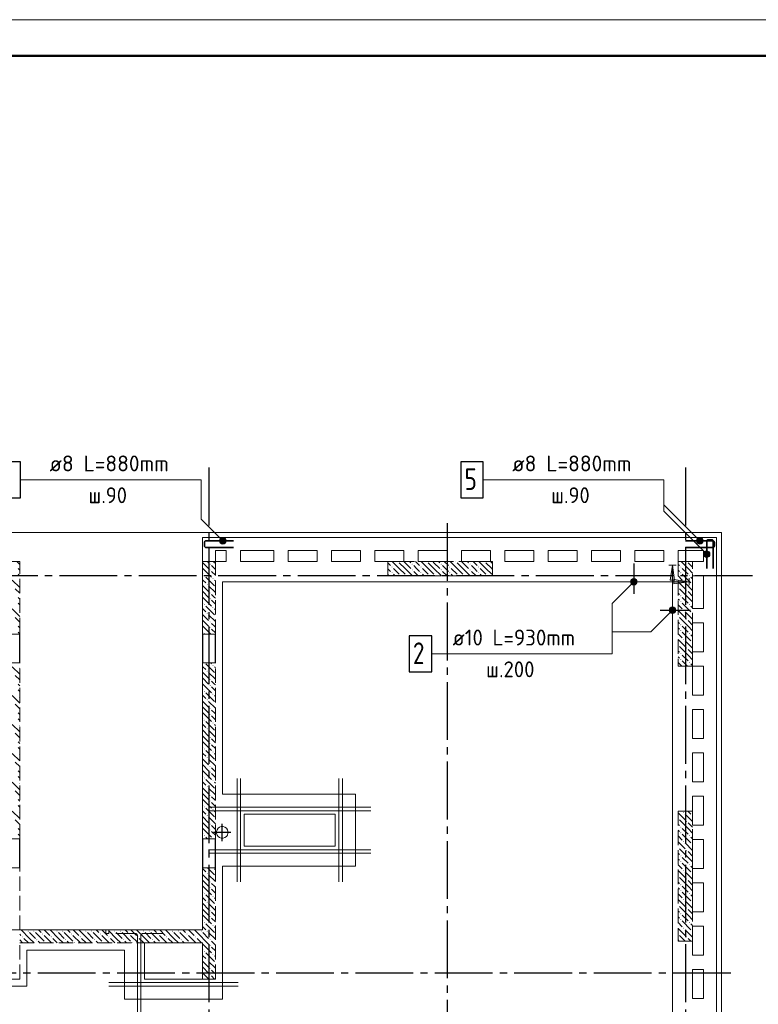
# Model space of a CAD drawing. Header units: millimetres. Extents: x 0 to 61017, y 0 to 42000.
# Tile 16 of 16: x 40060 to 50289, y 28370 to 42000. Entities that reach past the tile are written whole.
import ezdxf

# ---------------------------------------------------------------- set-up
doc = ezdxf.new("R2010")
doc.units = ezdxf.units.MM
doc.linetypes.add('______2', pattern=[270, 200, -70])
doc.linetypes.add('______5', pattern=[1100, 800, -100, 100, -100])
for name, color, linetype, lineweight in [('Standard', 7, 'Continuous', 25), ('ЖБ Перекрытие верхний уровень', 7, 'Continuous', 35), ('ЖБ Пилон', 7, 'Continuous', 35), ('ЖБ Стена верхний уровень', 7, 'Continuous', 35), ('Макрос окна_ макрос двери', 7, 'Continuous', 18), ('Обрамление проемов стержнями', 7, 'Continuous', 25), ('Оси', 40, '______5', 18), ('Позиционная метка линия выноска', 7, 'Continuous', 13), ('Позиционная метка номер позиции', 7, 'Continuous', 13)]:
    doc.layers.add(name, color=color, linetype=linetype, lineweight=lineweight)
doc.layers.add('Обрамление П-обр. равн.', color=7, linetype='Continuous', lineweight=25, true_color=0x5f1e0f)
doc.styles.add('ISOCPEUR', font='txt')

msp = doc.modelspace()

# ---------------------------------------------------------------- hatches: boundary and pattern name
at = {"layer": 'ЖБ Пилон', "linetype": 'Continuous', "lineweight": 18, "transparency": 33554687}
for points in [[(45300, 34500), (45297, 34497), (45294, 34500)], [(45700, 34500), (45697, 34497), (45694, 34500)], [(46100, 34500), (46097, 34497), (46094, 34500)], [(46500, 34500), (46497, 34497), (46494, 34500)], [(49300, 34500), (49297, 34497), (49294, 34500)], [(45210, 34423), (45217, 34430), (45223, 34423), (45217, 34417)], [(45210, 34343), (45217, 34350), (45223, 34343), (45217, 34337)], [(45490, 34463), (45497, 34470), (45503, 34463), (45497, 34457)], [(45490, 34383), (45497, 34390), (45503, 34383), (45497, 34377)], [(45610, 34423), (45617, 34430), (45623, 34423), (45617, 34417)], [(45610, 34343), (45617, 34350), (45623, 34343), (45617, 34337)], [(45890, 34463), (45897, 34470), (45903, 34463), (45897, 34457)], [(45890, 34383), (45897, 34390), (45903, 34383), (45897, 34377)], [(46010, 34423), (46017, 34430), (46023, 34423), (46017, 34417)], [(46010, 34343), (46017, 34350), (46023, 34343), (46017, 34337)], [(46290, 34463), (46297, 34470), (46303, 34463), (46297, 34457)], [(46290, 34383), (46297, 34390), (46303, 34383), (46297, 34377)], [(46410, 34423), (46417, 34430), (46423, 34423), (46417, 34417)], [(46410, 34343), (46417, 34350), (46423, 34343), (46417, 34337)], [(49210, 34423), (49217, 34430), (49223, 34423), (49217, 34417)], [(49210, 34343), (49217, 34350), (49223, 34343), (49217, 34337)], [(45330, 34303), (45337, 34310), (45343, 34303), (45340, 34300), (45334, 34300)], [(45410, 34303), (45417, 34310), (45423, 34303), (45420, 34300), (45414, 34300)], [(45730, 34303), (45737, 34310), (45743, 34303), (45740, 34300), (45734, 34300)], [(45810, 34303), (45817, 34310), (45823, 34303), (45820, 34300), (45814, 34300)], [(46130, 34303), (46137, 34310), (46143, 34303), (46140, 34300), (46134, 34300)], [(46210, 34303), (46217, 34310), (46223, 34303), (46220, 34300), (46214, 34300)], [(46530, 34303), (46537, 34310), (46543, 34303), (46540, 34300), (46534, 34300)], [(49250, 34223), (49257, 34230), (49263, 34223), (49257, 34217)], [(49330, 34303), (49337, 34310), (49343, 34303), (49337, 34297)], [(49180, 34147), (49183, 34143), (49180, 34140)], [(49290, 34103), (49297, 34110), (49303, 34103), (49297, 34097)], [(49370, 34183), (49377, 34190), (49380, 34187), (49380, 34180), (49377, 34177)], [(49210, 34023), (49217, 34030), (49223, 34023), (49217, 34017)], [(49210, 33943), (49217, 33950), (49223, 33943), (49217, 33937)], [(49250, 33823), (49257, 33830), (49263, 33823), (49257, 33817)], [(49330, 33903), (49337, 33910), (49343, 33903), (49337, 33897)], [(49180, 33747), (49183, 33743), (49180, 33740)], [(49290, 33703), (49297, 33710), (49303, 33703), (49297, 33697)], [(49370, 33783), (49377, 33790), (49380, 33787), (49380, 33780), (49377, 33777)], [(49210, 33623), (49217, 33630), (49223, 33623), (49217, 33617)], [(49210, 33543), (49217, 33550), (49223, 33543), (49217, 33537)], [(49250, 33423), (49257, 33430), (49263, 33423), (49257, 33417)], [(49330, 33503), (49337, 33510), (49343, 33503), (49337, 33497)], [(49180, 33347), (49183, 33343), (49180, 33340)], [(49290, 33303), (49297, 33310), (49303, 33303), (49297, 33297)], [(49370, 33383), (49377, 33390), (49380, 33387), (49380, 33380), (49377, 33377)], [(49210, 33223), (49217, 33230), (49223, 33223), (49217, 33217)], [(49210, 33143), (49217, 33150), (49223, 33143), (49217, 33137)], [(49330, 33103), (49337, 33110), (49343, 33103), (49337, 33097)], [(49180, 30947), (49183, 30943), (49180, 30940)], [(49250, 31023), (49257, 31030), (49263, 31023), (49257, 31017)], [(49370, 30983), (49377, 30990), (49380, 30987), (49380, 30980), (49377, 30977)], [(49210, 30823), (49217, 30830), (49223, 30823), (49217, 30817)], [(49290, 30903), (49297, 30910), (49303, 30903), (49297, 30897)], [(49210, 30743), (49217, 30750), (49223, 30743), (49217, 30737)], [(49330, 30703), (49337, 30710), (49343, 30703), (49337, 30697)], [(49180, 30547), (49183, 30543), (49180, 30540)], [(49250, 30623), (49257, 30630), (49263, 30623), (49257, 30617)], [(49370, 30583), (49377, 30590), (49380, 30587), (49380, 30580), (49377, 30577)], [(49210, 30423), (49217, 30430), (49223, 30423), (49217, 30417)], [(49290, 30503), (49297, 30510), (49303, 30503), (49297, 30497)], [(49210, 30343), (49217, 30350), (49223, 30343), (49217, 30337)], [(49330, 30303), (49337, 30310), (49343, 30303), (49337, 30297)], [(49180, 30147), (49183, 30143), (49180, 30140)], [(49250, 30223), (49257, 30230), (49263, 30223), (49257, 30217)], [(49370, 30183), (49377, 30190), (49380, 30187), (49380, 30180), (49377, 30177)], [(49210, 30023), (49217, 30030), (49223, 30023), (49217, 30017)], [(49290, 30103), (49297, 30110), (49303, 30103), (49297, 30097)], [(49210, 29943), (49217, 29950), (49223, 29943), (49217, 29937)], [(49330, 29903), (49337, 29910), (49343, 29903), (49337, 29897)], [(49180, 29747), (49183, 29743), (49180, 29740)], [(49250, 29823), (49257, 29830), (49263, 29823), (49257, 29817)], [(49370, 29783), (49377, 29790), (49380, 29787), (49380, 29780), (49377, 29777)], [(49210, 29623), (49217, 29630), (49223, 29623), (49217, 29617)], [(49290, 29703), (49297, 29710), (49303, 29703), (49297, 29697)], [(49210, 29543), (49217, 29550), (49223, 29543), (49217, 29537)], [(49330, 29503), (49337, 29510), (49343, 29503), (49337, 29497)], [(49180, 29347), (49183, 29343), (49180, 29340)], [(49250, 29423), (49257, 29430), (49263, 29423), (49257, 29417)], [(49290, 29303), (49297, 29310), (49303, 29303), (49297, 29297)], [(49370, 29383), (49377, 29390), (49380, 29387), (49380, 29380), (49377, 29377)]]:
    msp.add_hatch(color=7, dxfattribs=at).paths.add_polyline_path(points, flags=16)
at = {"layer": 'ЖБ Стена верхний уровень', "linetype": 'Continuous', "lineweight": 18, "transparency": 33554687}
for points in [[(42690, 34463), (42697, 34470), (42703, 34463), (42697, 34457)], [(42690, 34383), (42697, 34390), (42703, 34383), (42697, 34377)], [(40050, 34223), (40057, 34230), (40060, 34227), (40060, 34220), (40057, 34217)], [(42610, 34303), (42617, 34310), (42623, 34303), (42617, 34297)], [(42730, 34263), (42737, 34270), (42743, 34263), (42737, 34257)], [(42650, 34183), (42657, 34190), (42663, 34183), (42657, 34177)], [(42690, 34063), (42697, 34070), (42703, 34063), (42697, 34057)], [(42690, 33983), (42697, 33990), (42703, 33983), (42697, 33977)], [(40050, 33823), (40057, 33830), (40060, 33827), (40060, 33820), (40057, 33817)], [(42610, 33903), (42617, 33910), (42623, 33903), (42617, 33897)], [(42730, 33863), (42737, 33870), (42743, 33863), (42737, 33857)], [(42650, 33783), (42657, 33790), (42663, 33783), (42657, 33777)], [(42690, 33663), (42697, 33670), (42703, 33663), (42697, 33657)], [(42690, 33583), (42697, 33590), (42703, 33583), (42697, 33577)], [(42610, 33503), (42617, 33510), (42623, 33503), (42617, 33497)], [(40050, 33023), (40057, 33030), (40060, 33027), (40060, 33020), (40057, 33017)], [(42650, 32983), (42657, 32990), (42663, 32983), (42657, 32977)], [(42730, 33063), (42737, 33070), (42743, 33063), (42737, 33057)], [(42690, 32863), (42697, 32870), (42703, 32863), (42697, 32857)], [(42690, 32783), (42697, 32790), (42703, 32783), (42697, 32777)], [(40050, 32623), (40057, 32630), (40060, 32627), (40060, 32620), (40057, 32617)], [(42610, 32703), (42617, 32710), (42623, 32703), (42617, 32697)], [(42650, 32583), (42657, 32590), (42663, 32583), (42657, 32577)], [(42730, 32663), (42737, 32670), (42743, 32663), (42737, 32657)], [(42690, 32463), (42697, 32470), (42703, 32463), (42697, 32457)], [(42610, 32303), (42617, 32310), (42623, 32303), (42617, 32297)], [(42690, 32383), (42697, 32390), (42703, 32383), (42697, 32377)], [(40050, 32223), (40057, 32230), (40060, 32227), (40060, 32220), (40057, 32217)], [(42650, 32183), (42657, 32190), (42663, 32183), (42657, 32177)], [(42730, 32263), (42737, 32270), (42743, 32263), (42737, 32257)], [(42690, 32063), (42697, 32070), (42703, 32063), (42697, 32057)], [(42610, 31903), (42617, 31910), (42623, 31903), (42617, 31897)], [(42690, 31983), (42697, 31990), (42703, 31983), (42697, 31977)], [(40050, 31823), (40057, 31830), (40060, 31827), (40060, 31820), (40057, 31817)], [(42650, 31783), (42657, 31790), (42663, 31783), (42657, 31777)], [(42730, 31863), (42737, 31870), (42743, 31863), (42737, 31857)], [(42690, 31663), (42697, 31670), (42703, 31663), (42697, 31657)], [(42610, 31503), (42617, 31510), (42623, 31503), (42617, 31497)], [(42690, 31583), (42697, 31590), (42703, 31583), (42697, 31577)], [(40050, 31423), (40057, 31430), (40060, 31427), (40060, 31420), (40057, 31417)], [(42650, 31383), (42657, 31390), (42663, 31383), (42657, 31377)], [(42730, 31463), (42737, 31470), (42743, 31463), (42737, 31457)], [(42690, 31263), (42697, 31270), (42703, 31263), (42697, 31257)], [(42610, 31103), (42617, 31110), (42623, 31103), (42617, 31097)], [(42690, 31183), (42697, 31190), (42703, 31183), (42697, 31177)], [(40050, 31023), (40057, 31030), (40060, 31027), (40060, 31020), (40057, 31017)], [(42650, 30983), (42657, 30990), (42663, 30983), (42657, 30977)], [(42730, 31063), (42737, 31070), (42743, 31063), (42737, 31057)], [(42690, 30863), (42697, 30870), (42703, 30863), (42697, 30857)], [(42610, 30703), (42617, 30710), (42623, 30703), (42617, 30697)], [(42690, 30783), (42697, 30790), (42703, 30783), (42697, 30777)], [(42730, 30663), (42737, 30670), (42743, 30663), (42740, 30660), (42734, 30660)], [(42740, 30260), (42737, 30257), (42734, 30260)], [(42650, 30183), (42657, 30190), (42663, 30183), (42657, 30177)], [(42690, 30063), (42697, 30070), (42703, 30063), (42697, 30057)], [(42690, 29983), (42697, 29990), (42703, 29983), (42697, 29977)], [(42610, 29903), (42617, 29910), (42623, 29903), (42617, 29897)], [(42730, 29863), (42737, 29870), (42743, 29863), (42737, 29857)], [(42650, 29783), (42657, 29790), (42663, 29783), (42657, 29777)], [(42690, 29663), (42697, 29670), (42703, 29663), (42697, 29657)], [(42690, 29583), (42697, 29590), (42703, 29583), (42697, 29577)], [(42610, 29503), (42617, 29510), (42623, 29503), (42617, 29497)], [(42730, 29463), (42737, 29470), (42743, 29463), (42737, 29457)], [(40090, 29303), (40097, 29310), (40103, 29303), (40097, 29297)], [(40170, 29383), (40177, 29390), (40183, 29383), (40177, 29377)], [(40250, 29383), (40257, 29390), (40263, 29383), (40257, 29377)], [(40370, 29343), (40377, 29350), (40383, 29343), (40377, 29337)], [(40490, 29303), (40497, 29310), (40503, 29303), (40497, 29297)], [(40570, 29383), (40577, 29390), (40583, 29383), (40577, 29377)], [(40650, 29383), (40657, 29390), (40663, 29383), (40657, 29377)], [(40770, 29343), (40777, 29350), (40783, 29343), (40777, 29337)], [(40890, 29303), (40897, 29310), (40903, 29303), (40897, 29297)], [(40970, 29383), (40977, 29390), (40983, 29383), (40977, 29377)], [(41050, 29383), (41057, 29390), (41063, 29383), (41057, 29377)], [(41170, 29343), (41177, 29350), (41183, 29343), (41177, 29337)], [(41290, 29303), (41297, 29310), (41303, 29303), (41297, 29297)], [(41370, 29383), (41377, 29390), (41383, 29383), (41377, 29377)], [(41450, 29383), (41457, 29390), (41463, 29383), (41457, 29377)], [(41570, 29343), (41577, 29350), (41583, 29343), (41577, 29337)], [(41690, 29303), (41697, 29310), (41703, 29303), (41697, 29297)], [(41770, 29383), (41777, 29390), (41783, 29383), (41777, 29377)], [(41850, 29383), (41857, 29390), (41863, 29383), (41857, 29377)], [(41970, 29343), (41977, 29350), (41983, 29343), (41977, 29337)], [(42090, 29303), (42097, 29310), (42103, 29303), (42097, 29297)], [(42170, 29383), (42177, 29390), (42183, 29383), (42177, 29377)], [(42250, 29383), (42257, 29390), (42263, 29383), (42257, 29377)], [(42370, 29343), (42377, 29350), (42383, 29343), (42377, 29337)], [(42490, 29303), (42497, 29310), (42503, 29303), (42497, 29297)], [(42570, 29383), (42577, 29390), (42583, 29383), (42577, 29377)], [(42650, 29383), (42657, 29390), (42663, 29383), (42657, 29377)], [(40290, 29263), (40297, 29270), (40303, 29263), (40297, 29257)], [(40410, 29223), (40417, 29230), (40423, 29223), (40420, 29220), (40414, 29220)], [(40690, 29263), (40697, 29270), (40703, 29263), (40697, 29257)], [(40810, 29223), (40817, 29230), (40823, 29223), (40820, 29220), (40814, 29220)], [(41090, 29263), (41097, 29270), (41103, 29263), (41097, 29257)], [(41210, 29223), (41217, 29230), (41223, 29223), (41220, 29220), (41214, 29220)], [(41490, 29263), (41497, 29270), (41503, 29263), (41497, 29257)], [(41610, 29223), (41617, 29230), (41623, 29223), (41620, 29220), (41614, 29220)], [(41890, 29263), (41897, 29270), (41903, 29263), (41897, 29257)], [(42010, 29223), (42017, 29230), (42023, 29223), (42020, 29220), (42014, 29220)], [(42290, 29263), (42297, 29270), (42303, 29263), (42297, 29257)], [(42410, 29223), (42417, 29230), (42423, 29223), (42420, 29220), (42414, 29220)], [(42690, 29263), (42697, 29270), (42703, 29263), (42697, 29257)], [(42690, 29183), (42697, 29190), (42703, 29183), (42697, 29177)], [(42610, 29103), (42617, 29110), (42623, 29103), (42617, 29097)], [(42730, 29063), (42737, 29070), (42743, 29063), (42737, 29057)], [(42650, 28983), (42657, 28990), (42663, 28983), (42657, 28977)], [(42690, 28863), (42697, 28870), (42703, 28863), (42697, 28857)], [(42690, 28783), (42697, 28790), (42703, 28783), (42697, 28777)]]:
    msp.add_hatch(color=7, dxfattribs=at).paths.add_polyline_path(points, flags=16)
at = {"layer": 'Позиционная метка линия выноска', "linetype": 'Continuous', "lineweight": 13, "transparency": 33554687}
msp.add_hatch(color=7, dxfattribs=at).paths.add_polyline_path([(49070, 34240), (49100, 34450), (49130, 34240)], flags=16)
msp.add_hatch(color=7, dxfattribs=at).paths.add_polyline_path([(49120, 34190), (49330, 34220), (49120, 34250)])
at = {"layer": 'Позиционная метка номер позиции', "linetype": 'Continuous', "lineweight": 13, "transparency": 33554687}
for points in [[(42841, 34753), (42884, 34828), (42829, 34774)], [(42829, 34774), (42884, 34828), (42861, 34828)], [(42829, 34774), (42861, 34828), (42829, 34796)], [(42829, 34796), (42861, 34828), (42841, 34817)], [(42841, 34753), (42905, 34817), (42884, 34828)], [(42861, 34742), (42905, 34817), (42841, 34753)], [(42861, 34742), (42916, 34796), (42905, 34817)], [(42884, 34742), (42916, 34796), (42861, 34742)], [(42884, 34742), (42916, 34774), (42916, 34796)], [(42916, 34774), (42884, 34742), (42905, 34753)], [(49449, 34753), (49492, 34828), (49438, 34774)], [(49438, 34774), (49492, 34828), (49470, 34828)], [(49438, 34774), (49470, 34828), (49438, 34796)], [(49438, 34796), (49470, 34828), (49449, 34817)], [(49449, 34753), (49513, 34817), (49492, 34828)], [(49470, 34742), (49513, 34817), (49449, 34753)], [(49470, 34742), (49524, 34796), (49513, 34817)], [(49492, 34742), (49524, 34796), (49470, 34742)], [(49492, 34742), (49524, 34774), (49524, 34796)], [(49524, 34774), (49492, 34742), (49513, 34753)], [(49543, 34569), (49586, 34644), (49532, 34590)], [(49532, 34590), (49586, 34644), (49564, 34644)], [(49532, 34590), (49564, 34644), (49532, 34612)], [(49532, 34612), (49564, 34644), (49543, 34633)], [(49543, 34569), (49607, 34633), (49586, 34644)], [(49564, 34558), (49607, 34633), (49543, 34569)], [(49564, 34558), (49618, 34612), (49607, 34633)], [(49586, 34558), (49618, 34612), (49564, 34558)], [(49586, 34558), (49618, 34590), (49618, 34612)], [(49618, 34590), (49586, 34558), (49607, 34569)], [(48598, 34188), (48534, 34252), (48523, 34231)], [(48598, 34188), (48523, 34231), (48577, 34177)], [(48577, 34177), (48523, 34231), (48523, 34209)], [(48609, 34209), (48554, 34263), (48534, 34252)], [(48609, 34209), (48534, 34252), (48598, 34188)], [(48609, 34231), (48577, 34263), (48554, 34263)], [(48609, 34231), (48554, 34263), (48609, 34209)], [(48577, 34263), (48609, 34231), (48598, 34252)], [(48577, 34177), (48523, 34209), (48554, 34177)], [(48554, 34177), (48523, 34209), (48534, 34188)], [(49132, 33795), (49068, 33859), (49057, 33838)], [(49132, 33795), (49057, 33838), (49111, 33784)], [(49111, 33784), (49057, 33838), (49057, 33815)], [(49111, 33784), (49057, 33815), (49089, 33784)], [(49089, 33784), (49057, 33815), (49068, 33795)], [(49143, 33815), (49089, 33870), (49068, 33859)], [(49143, 33815), (49068, 33859), (49132, 33795)], [(49143, 33838), (49111, 33870), (49089, 33870)], [(49143, 33838), (49089, 33870), (49143, 33815)], [(49111, 33870), (49143, 33838), (49132, 33859)]]:
    msp.add_hatch(color=7, dxfattribs=at).paths.add_polyline_path(points)

# ---------------------------------------------------------------- linework, layer by layer
at = {"layer": 'Standard', "color": 8, "linetype": '______5', "lineweight": -3, "transparency": 33554687}
for p, q in [((42865, 30630), (42865, 30870)), ((42985, 30750), (42745, 30750))]:
    msp.add_line(p, q, dxfattribs=at)
at = {"layer": 'Standard', "color": 7, "linetype": 'Continuous', "lineweight": 13, "transparency": 33554687}
msp.add_lwpolyline([(0, 0), (59400, 0), (59400, 42000), (0, 42000), (0, 0)], close=True, dxfattribs=at)
at = {"layer": 'Standard', "color": 7, "linetype": 'Continuous', "lineweight": 50, "transparency": 33554687}
msp.add_lwpolyline([(2000, 41500), (58900, 41500), (58900, 500), (2000, 500), (2000, 41500)], close=True, dxfattribs=at)
at = {"layer": 'Standard', "color": 254, "linetype": 'Continuous', "lineweight": 13, "true_color": 0xc4c4ff, "transparency": 33554687}
msp.add_lwpolyline([(7029, 19795), (49781, 19795), (49781, 34901), (7029, 34901), (7029, 19795)], dxfattribs=at)
at = {"layer": 'ЖБ Перекрытие верхний уровень', "color": 7, "linetype": 'Continuous', "lineweight": 18, "transparency": 33554687}
for p, q in [((49710, 34830), (42590, 34830)), ((42590, 34830), (42590, 29400)), ((49710, 19870), (49710, 34830)), ((42770, 34500), (42770, 34650)), ((42770, 34650), (42920, 34650)), ((42920, 34650), (42920, 34500)), ((43120, 34500), (43120, 34650)), ((43120, 34650), (43580, 34650)), ((43580, 34650), (43580, 34500)), ((43780, 34500), (43780, 34650)), ((43780, 34650), (44180, 34650)), ((44180, 34650), (44180, 34500)), ((44380, 34500), (44380, 34650)), ((44380, 34650), (44780, 34650)), ((44780, 34650), (44780, 34500)), ((44980, 34500), (44980, 34650)), ((44980, 34650), (45380, 34650)), ((45380, 34650), (45380, 34500)), ((45580, 34500), (45580, 34650)), ((45580, 34650), (45980, 34650)), ((45980, 34650), (45980, 34500)), ((46180, 34500), (46180, 34650)), ((46180, 34650), (46580, 34650)), ((46580, 34650), (46580, 34500)), ((46780, 34500), (46780, 34650)), ((46780, 34650), (47180, 34650)), ((47180, 34650), (47180, 34500)), ((47380, 34500), (47380, 34650)), ((47380, 34650), (47780, 34650)), ((47780, 34650), (47780, 34500)), ((47980, 34500), (47980, 34650)), ((47980, 34650), (48380, 34650)), ((48380, 34650), (48380, 34500)), ((48580, 34500), (48580, 34650)), ((48580, 34650), (48980, 34650)), ((48980, 34650), (48980, 34500)), ((49180, 34500), (49180, 34650)), ((49180, 34650), (49530, 34650)), ((49530, 34650), (49530, 34500)), ((42920, 34500), (42770, 34500)), ((43580, 34500), (43120, 34500)), ((44180, 34500), (43780, 34500)), ((44780, 34500), (44380, 34500)), ((45380, 34500), (44980, 34500)), ((45980, 34500), (45580, 34500)), ((46580, 34500), (46180, 34500)), ((47180, 34500), (46780, 34500)), ((47780, 34500), (47380, 34500)), ((48380, 34500), (47980, 34500)), ((48980, 34500), (48580, 34500)), ((49530, 34500), (49180, 34500)), ((49380, 33850), (49380, 34300)), ((49380, 34300), (49530, 34300)), ((49530, 34300), (49530, 33850)), ((49530, 33850), (49380, 33850)), ((49380, 33250), (49380, 33650)), ((49380, 33650), (49530, 33650)), ((49530, 33650), (49530, 33250)), ((49530, 33250), (49380, 33250)), ((49380, 32650), (49380, 33050)), ((49380, 33050), (49530, 33050)), ((49530, 33050), (49530, 32650)), ((49530, 32650), (49380, 32650)), ((49380, 32050), (49380, 32450)), ((49380, 32450), (49530, 32450)), ((49530, 32450), (49530, 32050)), ((49530, 32050), (49380, 32050)), ((49380, 31450), (49380, 31850)), ((49380, 31850), (49530, 31850)), ((49530, 31850), (49530, 31450)), ((49530, 31450), (49380, 31450)), ((49380, 30850), (49380, 31250)), ((49380, 31250), (49530, 31250)), ((49530, 31250), (49530, 30850)), ((44430, 31000), (43170, 31000)), ((43170, 31000), (43170, 30560)), ((44430, 30560), (44430, 31000)), ((42808, 30807), (42793, 30787)), ((42828, 30822), (42808, 30807)), ((42852, 30830), (42828, 30822)), ((42878, 30830), (42852, 30830)), ((42902, 30822), (42878, 30830)), ((42922, 30807), (42902, 30822)), ((42937, 30787), (42922, 30807)), ((49530, 30850), (49380, 30850)), ((42793, 30787), (42785, 30763)), ((42785, 30763), (42785, 30737)), ((42785, 30737), (42793, 30713)), ((42793, 30713), (42808, 30693)), ((42808, 30693), (42828, 30678)), ((42828, 30678), (42852, 30670)), ((42852, 30670), (42878, 30670)), ((42878, 30670), (42902, 30678)), ((42902, 30678), (42922, 30693)), ((42922, 30693), (42937, 30713)), ((42945, 30763), (42937, 30787)), ((42937, 30713), (42945, 30737)), ((42945, 30737), (42945, 30763)), ((43170, 30560), (44430, 30560)), ((49380, 30250), (49380, 30650)), ((49380, 30650), (49530, 30650)), ((49530, 30650), (49530, 30250)), ((49530, 30250), (49380, 30250)), ((49380, 29650), (49380, 30050)), ((49380, 30050), (49530, 30050)), ((49530, 30050), (49530, 29650)), ((49530, 29650), (49380, 29650)), ((49380, 29050), (49380, 29450)), ((49380, 29450), (49530, 29450)), ((49530, 29450), (49530, 29050)), ((42590, 29400), (39880, 29400)), ((42590, 29220), (41790, 29220)), ((41790, 29220), (41790, 28720)), ((42590, 28720), (42590, 29220)), ((49530, 29050), (49380, 29050)), ((49380, 28450), (49380, 28850)), ((49380, 28850), (49530, 28850)), ((49530, 28850), (49530, 28450)), ((41790, 28720), (42590, 28720)), ((49530, 28450), (49380, 28450))]:
    msp.add_line(p, q, dxfattribs=at)
at = {"layer": 'ЖБ Пилон', "color": 253, "linetype": '______2', "lineweight": 13, "true_color": 0xa0a0a0, "transparency": 33554687}
for p, q in [((46610, 34500), (45160, 34500)), ((45160, 34500), (45160, 34300)), ((46610, 34300), (46610, 34500)), ((49380, 34500), (49180, 34500)), ((49180, 34500), (49180, 33050)), ((49380, 33050), (49380, 34500)), ((45160, 34300), (46610, 34300)), ((49180, 33050), (49380, 33050)), ((49180, 31045), (49180, 29245)), ((49380, 31045), (49180, 31045)), ((49380, 29245), (49380, 31045)), ((49180, 29245), (49380, 29245))]:
    msp.add_line(p, q, dxfattribs=at)
at = {"layer": 'ЖБ Пилон', "color": 9, "linetype": 'Continuous', "lineweight": 18, "true_color": 0xc7c7c7, "transparency": 33554687}
for p, q in [((45317, 34403), (45220, 34500)), ((45397, 34483), (45380, 34500)), ((45460, 34500), (45477, 34483)), ((45540, 34500), (45597, 34443)), ((45717, 34403), (45620, 34500)), ((45797, 34483), (45780, 34500)), ((45860, 34500), (45877, 34483)), ((45940, 34500), (45997, 34443)), ((46117, 34403), (46020, 34500)), ((46197, 34483), (46180, 34500)), ((46260, 34500), (46277, 34483)), ((46340, 34500), (46397, 34443)), ((46517, 34403), (46420, 34500)), ((46597, 34483), (46580, 34500)), ((49317, 34403), (49220, 34500)), ((45160, 34480), (45197, 34443)), ((45197, 34363), (45160, 34400)), ((45237, 34403), (45317, 34323)), ((45317, 34483), (45397, 34403)), ((45317, 34403), (45397, 34323)), ((45397, 34483), (45477, 34403)), ((45397, 34403), (45500, 34300)), ((45557, 34403), (45517, 34443)), ((45517, 34363), (45580, 34300)), ((45597, 34363), (45557, 34403)), ((45637, 34403), (45717, 34323)), ((45717, 34483), (45797, 34403)), ((45717, 34403), (45797, 34323)), ((45797, 34483), (45877, 34403)), ((45797, 34403), (45900, 34300)), ((45957, 34403), (45917, 34443)), ((45917, 34363), (45980, 34300)), ((45997, 34363), (45957, 34403)), ((46037, 34403), (46117, 34323)), ((46117, 34483), (46197, 34403)), ((46117, 34403), (46197, 34323)), ((46197, 34483), (46277, 34403)), ((46197, 34403), (46300, 34300)), ((46357, 34403), (46317, 34443)), ((46317, 34363), (46380, 34300)), ((46397, 34363), (46357, 34403)), ((46437, 34403), (46517, 34323)), ((46517, 34483), (46597, 34403)), ((46517, 34403), (46597, 34323)), ((46597, 34483), (46610, 34470)), ((46597, 34403), (46610, 34390)), ((49180, 34460), (49197, 34443)), ((49197, 34363), (49180, 34380)), ((49237, 34403), (49317, 34323)), ((49317, 34483), (49380, 34420)), ((49317, 34403), (49380, 34340)), ((45160, 34320), (45180, 34300)), ((45237, 34323), (45260, 34300)), ((45637, 34323), (45660, 34300)), ((46037, 34323), (46060, 34300)), ((46437, 34323), (46460, 34300)), ((49180, 34300), (49237, 34243)), ((49180, 34220), (49277, 34123)), ((49237, 34323), (49357, 34203)), ((49380, 34260), (49357, 34283)), ((49317, 34003), (49197, 34123)), ((49380, 34100), (49277, 34203)), ((49317, 34083), (49380, 34020)), ((49180, 34060), (49197, 34043)), ((49197, 33963), (49180, 33980)), ((49237, 34003), (49317, 33923)), ((49317, 34003), (49380, 33940)), ((49180, 33900), (49237, 33843)), ((49180, 33820), (49277, 33723)), ((49237, 33923), (49357, 33803)), ((49380, 33700), (49277, 33803)), ((49380, 33860), (49357, 33883)), ((49317, 33603), (49197, 33723)), ((49317, 33683), (49380, 33620)), ((49180, 33660), (49197, 33643)), ((49197, 33563), (49180, 33580)), ((49237, 33603), (49317, 33523)), ((49317, 33603), (49380, 33540)), ((49180, 33500), (49237, 33443)), ((49180, 33420), (49277, 33323)), ((49237, 33523), (49357, 33403)), ((49380, 33300), (49277, 33403)), ((49380, 33460), (49357, 33483)), ((49180, 33260), (49197, 33243)), ((49317, 33203), (49197, 33323)), ((49317, 33283), (49380, 33220)), ((49197, 33163), (49180, 33180)), ((49237, 33203), (49317, 33123)), ((49237, 33123), (49310, 33050)), ((49317, 33203), (49380, 33140)), ((49180, 33100), (49230, 33050)), ((49380, 33060), (49357, 33083)), ((49180, 31020), (49277, 30923)), ((49235, 31045), (49237, 31043)), ((49380, 30900), (49277, 31003)), ((49315, 31045), (49357, 31003)), ((49180, 30860), (49197, 30843)), ((49317, 30803), (49197, 30923)), ((49317, 30883), (49380, 30820)), ((49197, 30763), (49180, 30780)), ((49180, 30700), (49237, 30643)), ((49237, 30803), (49317, 30723)), ((49237, 30723), (49357, 30603)), ((49317, 30803), (49380, 30740)), ((49380, 30660), (49357, 30683)), ((49180, 30620), (49277, 30523)), ((49380, 30500), (49277, 30603)), ((49180, 30460), (49197, 30443)), ((49317, 30403), (49197, 30523)), ((49237, 30403), (49317, 30323)), ((49317, 30483), (49380, 30420)), ((49317, 30403), (49380, 30340)), ((49197, 30363), (49180, 30380)), ((49180, 30300), (49237, 30243)), ((49237, 30323), (49357, 30203)), ((49380, 30260), (49357, 30283)), ((49180, 30220), (49277, 30123)), ((49317, 30003), (49197, 30123)), ((49380, 30100), (49277, 30203)), ((49180, 30060), (49197, 30043)), ((49237, 30003), (49317, 29923)), ((49317, 30083), (49380, 30020)), ((49317, 30003), (49380, 29940)), ((49197, 29963), (49180, 29980)), ((49180, 29900), (49237, 29843)), ((49237, 29923), (49357, 29803)), ((49380, 29860), (49357, 29883)), ((49180, 29820), (49277, 29723)), ((49317, 29603), (49197, 29723)), ((49380, 29700), (49277, 29803)), ((49180, 29660), (49197, 29643)), ((49197, 29563), (49180, 29580)), ((49237, 29603), (49317, 29523)), ((49317, 29683), (49380, 29620)), ((49317, 29603), (49380, 29540)), ((49180, 29500), (49237, 29443)), ((49237, 29523), (49357, 29403)), ((49380, 29460), (49357, 29483)), ((49180, 29420), (49277, 29323)), ((49275, 29245), (49197, 29323)), ((49380, 29300), (49277, 29403)), ((49180, 29260), (49195, 29245)), ((49317, 29283), (49355, 29245))]:
    msp.add_line(p, q, dxfattribs=at)
at = {"layer": 'ЖБ Стена верхний уровень', "color": 251, "linetype": '______2', "lineweight": 13, "true_color": 0x656565, "transparency": 33554687}
for p, q in [((40060, 34500), (39880, 34500)), ((40060, 33520), (40060, 34500)), ((42770, 34500), (42590, 34500)), ((42590, 34500), (42590, 33495)), ((42770, 33495), (42770, 34500)), ((40060, 33495), (39880, 33495)), ((40060, 33495), (39880, 33495)), ((40060, 33495), (40060, 33520)), ((42770, 33495), (42590, 33495)), ((42770, 33495), (42590, 33495)), ((39880, 33095), (40060, 33095)), ((39880, 33095), (40060, 33095)), ((40060, 30660), (40060, 33095)), ((42590, 33095), (42770, 33095)), ((42590, 33095), (42770, 33095)), ((42590, 33095), (42590, 30660)), ((42770, 30660), (42770, 33095)), ((40060, 30660), (39880, 30660)), ((42770, 30660), (42590, 30660)), ((39880, 30260), (40060, 30260)), ((40060, 29400), (40060, 30260)), ((42590, 30260), (42770, 30260)), ((42590, 30260), (42590, 29400)), ((42770, 28720), (42770, 30260)), ((41255, 29400), (40060, 29400)), ((41255, 29400), (41255, 29350)), ((41255, 29350), (41295, 29350)), ((41295, 29350), (41295, 29400)), ((42590, 29400), (41295, 29400)), ((40060, 29220), (42590, 29220)), ((40060, 28720), (40060, 29220)), ((42590, 29220), (42590, 28720)), ((39880, 28720), (40060, 28720)), ((42590, 28720), (42770, 28720))]:
    msp.add_line(p, q, dxfattribs=at)
at = {"layer": 'ЖБ Стена верхний уровень', "color": 9, "linetype": 'Continuous', "lineweight": 18, "true_color": 0xc7c7c7, "transparency": 33554687}
for p, q in [((40060, 34460), (40020, 34500)), ((42597, 34483), (42590, 34490)), ((42660, 34500), (42677, 34483)), ((42740, 34500), (42770, 34470)), ((40037, 34403), (40060, 34380)), ((42590, 34410), (42597, 34403)), ((42597, 34483), (42677, 34403)), ((42597, 34403), (42717, 34283)), ((42757, 34403), (42717, 34443)), ((42717, 34363), (42770, 34310)), ((42770, 34390), (42757, 34403)), ((39957, 34243), (40060, 34140)), ((40037, 34323), (40060, 34300)), ((42590, 34330), (42597, 34323)), ((42597, 34243), (42590, 34250)), ((42637, 34203), (42597, 34243)), ((42637, 34283), (42757, 34163)), ((42757, 34243), (42770, 34230)), ((40060, 34060), (39997, 34123)), ((42597, 34083), (42590, 34090)), ((42597, 34163), (42677, 34083)), ((42597, 34083), (42677, 34003)), ((42677, 34163), (42770, 34070)), ((40037, 34003), (40060, 33980)), ((42590, 34010), (42597, 34003)), ((42597, 34003), (42717, 33883)), ((42757, 34003), (42717, 34043)), ((42717, 33963), (42770, 33910)), ((42770, 33990), (42757, 34003)), ((39957, 33843), (40060, 33740)), ((40037, 33923), (40060, 33900)), ((42590, 33930), (42597, 33923)), ((42597, 33843), (42590, 33850)), ((42637, 33803), (42597, 33843)), ((42637, 33883), (42757, 33763)), ((42757, 33843), (42770, 33830)), ((40060, 33660), (39997, 33723)), ((42597, 33683), (42590, 33690)), ((42597, 33763), (42677, 33683)), ((42597, 33683), (42677, 33603)), ((42677, 33763), (42770, 33670)), ((40037, 33603), (40060, 33580)), ((42590, 33610), (42597, 33603)), ((42597, 33603), (42705, 33495)), ((42757, 33603), (42717, 33643)), ((42717, 33563), (42770, 33510)), ((42770, 33590), (42757, 33603)), ((40040, 33520), (40060, 33500)), ((42590, 33530), (42597, 33523)), ((39957, 33043), (40060, 32940)), ((42597, 33043), (42590, 33050)), ((42637, 33003), (42597, 33043)), ((42637, 33083), (42757, 32963)), ((42705, 33095), (42717, 33083)), ((40060, 32860), (39997, 32923)), ((42597, 32883), (42590, 32890)), ((42597, 32963), (42677, 32883)), ((42597, 32883), (42677, 32803)), ((40037, 32803), (40060, 32780)), ((40037, 32723), (40060, 32700)), ((42590, 32810), (42597, 32803)), ((42590, 32730), (42597, 32723)), ((42597, 32803), (42717, 32683)), ((42757, 32803), (42717, 32843)), ((39957, 32643), (40060, 32540)), ((42597, 32643), (42590, 32650)), ((42637, 32603), (42597, 32643)), ((42637, 32683), (42757, 32563)), ((40060, 32460), (39997, 32523)), ((42597, 32483), (42590, 32490)), ((42597, 32563), (42677, 32483)), ((42597, 32483), (42677, 32403)), ((42757, 32403), (42717, 32443)), ((40037, 32403), (40060, 32380)), ((40037, 32323), (40060, 32300)), ((42590, 32410), (42597, 32403)), ((42590, 32330), (42597, 32323)), ((42597, 32403), (42717, 32283)), ((39957, 32243), (40060, 32140)), ((42597, 32243), (42590, 32250)), ((42637, 32203), (42597, 32243)), ((42637, 32283), (42757, 32163)), ((40060, 32060), (39997, 32123)), ((42597, 32083), (42590, 32090)), ((42597, 32163), (42677, 32083)), ((42597, 32083), (42677, 32003)), ((42757, 32003), (42717, 32043)), ((40037, 32003), (40060, 31980)), ((40037, 31923), (40060, 31900)), ((42590, 32010), (42597, 32003)), ((42590, 31930), (42597, 31923)), ((42597, 32003), (42717, 31883)), ((39957, 31843), (40060, 31740)), ((42597, 31843), (42590, 31850)), ((42637, 31803), (42597, 31843)), ((42597, 31763), (42677, 31683)), ((42637, 31883), (42757, 31763)), ((40060, 31660), (39997, 31723)), ((42597, 31683), (42590, 31690)), ((42597, 31683), (42677, 31603)), ((42757, 31603), (42717, 31643)), ((40037, 31603), (40060, 31580)), ((40037, 31523), (40060, 31500)), ((42590, 31610), (42597, 31603)), ((42590, 31530), (42597, 31523)), ((42597, 31603), (42717, 31483)), ((39957, 31443), (40060, 31340)), ((42597, 31443), (42590, 31450)), ((42637, 31403), (42597, 31443)), ((42597, 31363), (42677, 31283)), ((42637, 31483), (42757, 31363)), ((40060, 31260), (39997, 31323)), ((42597, 31283), (42590, 31290)), ((42597, 31283), (42677, 31203)), ((42757, 31203), (42717, 31243)), ((40037, 31203), (40060, 31180)), ((40037, 31123), (40060, 31100)), ((42590, 31210), (42597, 31203)), ((42590, 31130), (42597, 31123)), ((42597, 31203), (42717, 31083)), ((42637, 31083), (42757, 30963)), ((39957, 31043), (40060, 30940)), ((42597, 31043), (42590, 31050)), ((42637, 31003), (42597, 31043)), ((42597, 30963), (42677, 30883)), ((40060, 30860), (39997, 30923)), ((42597, 30883), (42590, 30890)), ((42590, 30810), (42597, 30803)), ((42597, 30883), (42677, 30803)), ((42757, 30803), (42717, 30843)), ((40037, 30803), (40060, 30780)), ((40037, 30723), (40060, 30700)), ((42590, 30730), (42597, 30723)), ((42597, 30803), (42717, 30683)), ((42637, 30683), (42660, 30660)), ((42660, 30260), (42757, 30163)), ((42597, 30243), (42590, 30250)), ((42637, 30203), (42597, 30243)), ((42597, 30163), (42677, 30083)), ((42597, 30083), (42590, 30090)), ((42590, 30010), (42597, 30003)), ((42597, 30083), (42677, 30003)), ((42597, 30003), (42717, 29883)), ((42757, 30003), (42717, 30043)), ((42590, 29930), (42597, 29923)), ((42637, 29883), (42757, 29763)), ((42597, 29843), (42590, 29850)), ((42637, 29803), (42597, 29843)), ((42597, 29763), (42677, 29683)), ((42597, 29683), (42590, 29690)), ((42590, 29610), (42597, 29603)), ((42597, 29683), (42677, 29603)), ((42597, 29603), (42717, 29483)), ((42757, 29603), (42717, 29643)), ((42590, 29530), (42597, 29523)), ((42597, 29443), (42590, 29450)), ((42637, 29403), (42597, 29443)), ((42637, 29483), (42757, 29363)), ((40060, 29340), (40077, 29323)), ((40197, 29283), (40080, 29400)), ((40197, 29363), (40277, 29283)), ((40277, 29363), (40397, 29243)), ((40320, 29400), (40357, 29363)), ((40500, 29220), (40397, 29323)), ((40400, 29400), (40477, 29323)), ((40597, 29283), (40480, 29400)), ((40597, 29363), (40677, 29283)), ((40677, 29363), (40797, 29243)), ((40720, 29400), (40757, 29363)), ((40900, 29220), (40797, 29323)), ((40800, 29400), (40877, 29323)), ((40997, 29283), (40880, 29400)), ((40997, 29363), (41077, 29283)), ((41077, 29363), (41197, 29243)), ((41120, 29400), (41157, 29363)), ((41300, 29220), (41197, 29323)), ((41200, 29400), (41277, 29323)), ((41397, 29283), (41295, 29385)), ((41397, 29363), (41477, 29283)), ((41477, 29363), (41597, 29243)), ((41520, 29400), (41557, 29363)), ((41700, 29220), (41597, 29323)), ((41600, 29400), (41677, 29323)), ((41797, 29283), (41680, 29400)), ((41797, 29363), (41877, 29283)), ((41877, 29363), (41997, 29243)), ((41920, 29400), (41957, 29363)), ((42100, 29220), (41997, 29323)), ((42000, 29400), (42077, 29323)), ((42197, 29283), (42080, 29400)), ((42197, 29363), (42277, 29283)), ((42277, 29363), (42397, 29243)), ((42320, 29400), (42357, 29363)), ((42500, 29220), (42397, 29323)), ((42400, 29400), (42477, 29323)), ((42590, 29290), (42480, 29400)), ((42597, 29363), (42677, 29283)), ((40100, 29220), (40060, 29260)), ((40117, 29283), (40180, 29220)), ((40197, 29283), (40260, 29220)), ((40340, 29220), (40317, 29243)), ((40517, 29283), (40580, 29220)), ((40597, 29283), (40660, 29220)), ((40740, 29220), (40717, 29243)), ((40917, 29283), (40980, 29220)), ((40997, 29283), (41060, 29220)), ((41140, 29220), (41117, 29243)), ((41317, 29283), (41380, 29220)), ((41397, 29283), (41460, 29220)), ((41540, 29220), (41517, 29243)), ((41717, 29283), (41780, 29220)), ((41797, 29283), (41860, 29220)), ((41940, 29220), (41917, 29243)), ((42117, 29283), (42180, 29220)), ((42197, 29283), (42260, 29220)), ((42340, 29220), (42317, 29243)), ((42517, 29283), (42580, 29220)), ((42597, 29283), (42590, 29290)), ((42590, 29210), (42597, 29203)), ((42597, 29283), (42677, 29203)), ((42597, 29203), (42717, 29083)), ((42757, 29203), (42717, 29243)), ((42590, 29130), (42597, 29123)), ((42597, 29043), (42590, 29050)), ((42637, 29003), (42597, 29043)), ((42637, 29083), (42757, 28963)), ((42597, 28963), (42677, 28883)), ((42597, 28883), (42590, 28890)), ((42590, 28810), (42597, 28803)), ((42597, 28883), (42677, 28803)), ((42597, 28803), (42680, 28720)), ((42757, 28803), (42717, 28843)), ((42717, 28763), (42760, 28720)), ((42590, 28730), (42597, 28723))]:
    msp.add_line(p, q, dxfattribs=at)
for points in [[(42757, 33043), (42770, 33030), (42770, 33030), (42770, 33030), (42770, 33030)], [(42677, 32963), (42770, 32870), (42770, 32870), (42770, 32870), (42770, 32870)], [(42717, 32763), (42770, 32710), (42770, 32710), (42770, 32710), (42770, 32710)], [(42770, 32790), (42770, 32790), (42770, 32790), (42770, 32790), (42757, 32803)], [(42757, 32643), (42770, 32630), (42770, 32630), (42770, 32630), (42770, 32630)], [(42677, 32563), (42770, 32470), (42770, 32470), (42770, 32470), (42770, 32470)], [(42717, 32363), (42770, 32310), (42770, 32310), (42770, 32310), (42770, 32310)], [(42770, 32390), (42770, 32390), (42770, 32390), (42770, 32390), (42757, 32403)], [(42757, 32243), (42770, 32230), (42770, 32230), (42770, 32230), (42770, 32230)], [(42677, 32163), (42770, 32070), (42770, 32070), (42770, 32070), (42770, 32070)], [(42717, 31963), (42770, 31910), (42770, 31910), (42770, 31910), (42770, 31910)], [(42770, 31990), (42770, 31990), (42770, 31990), (42770, 31990), (42757, 32003)], [(42677, 31763), (42770, 31670), (42770, 31670), (42770, 31670), (42770, 31670)], [(42757, 31843), (42770, 31830), (42770, 31830), (42770, 31830), (42770, 31830)], [(42717, 31563), (42770, 31510), (42770, 31510), (42770, 31510), (42770, 31510)], [(42770, 31590), (42770, 31590), (42770, 31590), (42770, 31590), (42757, 31603)], [(42677, 31363), (42770, 31270), (42770, 31270), (42770, 31270), (42770, 31270)], [(42757, 31443), (42770, 31430), (42770, 31430), (42770, 31430), (42770, 31430)], [(42717, 31163), (42770, 31110), (42770, 31110), (42770, 31110), (42770, 31110)], [(42770, 31190), (42770, 31190), (42770, 31190), (42770, 31190), (42757, 31203)], [(42677, 30963), (42770, 30870), (42770, 30870), (42770, 30870), (42770, 30870)], [(42757, 31043), (42770, 31030), (42770, 31030), (42770, 31030), (42770, 31030)], [(42717, 30763), (42770, 30710), (42770, 30710), (42770, 30710), (42770, 30710)], [(42770, 30790), (42770, 30790), (42770, 30790), (42770, 30790), (42757, 30803)], [(42677, 30163), (42770, 30070), (42770, 30070)], [(42757, 30243), (42770, 30230), (42770, 30230)], [(42770, 29990), (42770, 29990), (42757, 30003)], [(42717, 29963), (42770, 29910), (42770, 29910)], [(42677, 29763), (42770, 29670), (42770, 29670)], [(42757, 29843), (42770, 29830), (42770, 29830)], [(42770, 29590), (42770, 29590), (42757, 29603)], [(42717, 29563), (42770, 29510), (42770, 29510)], [(42757, 29443), (42770, 29430), (42770, 29430)], [(42677, 29363), (42770, 29270), (42770, 29270)], [(42770, 29190), (42770, 29190), (42757, 29203)], [(42717, 29163), (42770, 29110), (42770, 29110)], [(42757, 29043), (42770, 29030), (42770, 29030)], [(42677, 28963), (42770, 28870), (42770, 28870)], [(42770, 28790), (42770, 28790), (42757, 28803)]]:
    msp.add_lwpolyline(points, dxfattribs=at)
at = {"layer": 'Макрос окна_ макрос двери', "color": 7, "linetype": 'Continuous', "lineweight": -3, "transparency": 33554687}
for p, q in [((40060, 33095), (40060, 33495)), ((40060, 33095), (40060, 33495)), ((42590, 33495), (42590, 33095)), ((42590, 33495), (42590, 33095)), ((42770, 33095), (42770, 33495)), ((42770, 33095), (42770, 33495)), ((40060, 30260), (40060, 30660)), ((42590, 30660), (42590, 30260)), ((42770, 30260), (42770, 30660))]:
    msp.add_line(p, q, dxfattribs=at)
at = {"layer": 'Обрамление П-обр. равн.', "color": 7, "linetype": 'Continuous', "lineweight": 25, "transparency": 33554687}
for p, q in [((48566, 34470), (48566, 34050)), ((49350, 33820), (48930, 33820))]:
    msp.add_line(p, q, dxfattribs=at)
for points in [[(39763, 35380), (40073, 35380), (40073, 35880), (39763, 35880), (39763, 35380)], [(46171, 35380), (46481, 35380), (46481, 35880), (46171, 35880), (46171, 35380)], [(45456, 32970), (45766, 32970), (45766, 33470), (45456, 33470), (45456, 32970)]]:
    msp.add_lwpolyline(points, dxfattribs=at)
at = {"layer": 'Обрамление П-обр. равн.', "color": 7, "linetype": 'Continuous', "lineweight": 35, "transparency": 33554687}
for points in [[(43019, 34695), (42638, 34695), (42635, 34695), (42631, 34697), (42628, 34699), (42625, 34701), (42623, 34704), (42621, 34707), (42619, 34711), (42619, 34714), (42619, 34766), (42619, 34769), (42621, 34773), (42623, 34776), (42625, 34779), (42628, 34781), (42631, 34783), (42635, 34785), (42638, 34785), (43019, 34785)], [(49281, 34695), (49662, 34695), (49665, 34695), (49669, 34697), (49672, 34699), (49675, 34701), (49677, 34704), (49679, 34707), (49681, 34711), (49681, 34714), (49681, 34766), (49681, 34769), (49679, 34773), (49677, 34776), (49675, 34779), (49672, 34781), (49669, 34783), (49665, 34785), (49662, 34785), (49281, 34785)], [(49665, 34401), (49665, 34782), (49665, 34785), (49663, 34789), (49661, 34792), (49659, 34795), (49656, 34797), (49653, 34799), (49649, 34801), (49646, 34801), (49594, 34801), (49591, 34801), (49587, 34799), (49584, 34797), (49581, 34795), (49579, 34792), (49577, 34789), (49575, 34785), (49575, 34782), (49575, 34401)]]:
    msp.add_lwpolyline(points, dxfattribs=at)
at = {"layer": 'Обрамление проемов стержнями', "color": 7, "linetype": 'Continuous', "lineweight": 18, "transparency": 33554687}
for p, q in [((43070, 30065), (43070, 31495)), ((43120, 30065), (43120, 31495)), ((44480, 30065), (44480, 31495)), ((44530, 30065), (44530, 31495)), ((42675, 31100), (44925, 31100)), ((42675, 31050), (44925, 31050)), ((42675, 30510), (44925, 30510)), ((42675, 30460), (44925, 30460)), ((41295, 28670), (43085, 28670)), ((41295, 28620), (43085, 28620))]:
    msp.add_line(p, q, dxfattribs=at)
for points in [[(41690, 28225), (41690, 29321), (41689, 29327), (41687, 29332), (41685, 29337), (41681, 29341), (41677, 29345), (41672, 29347), (41667, 29349), (41661, 29350), (41390, 29350)], [(41740, 28225), (41740, 29321), (41741, 29327), (41743, 29332), (41745, 29337), (41749, 29341), (41753, 29345), (41758, 29347), (41763, 29349), (41769, 29350), (42040, 29350)]]:
    msp.add_lwpolyline(points, dxfattribs=at)
at = {"layer": 'Оси', "color": 8, "linetype": '______5', "lineweight": -3, "transparency": 33554687}
for p, q in [((42680, 35800), (42680, 16970)), ((49280, 35800), (49280, 16970)), ((45980, 35030), (45980, 16970)), ((50210, 34300), (4600, 34300)), ((50210, 34300), (4600, 34300)), ((49910, 28800), (4600, 28800))]:
    msp.add_line(p, q, dxfattribs=at)
at = {"layer": 'Позиционная метка линия выноска', "color": 251, "linetype": 'Continuous', "lineweight": 13, "true_color": 0x494949, "transparency": 33554687}
for p, q in [((49050, 34450), (49150, 34450)), ((49070, 34240), (49100, 34450)), ((49100, 34450), (49100, 34450)), ((49100, 34450), (49100, 34450)), ((49100, 34450), (49100, 34450)), ((49100, 34450), (49130, 34240)), ((49130, 34240), (49070, 34240)), ((49100, 34240), (49100, 34225)), ((49120, 34220), (49105, 34220)), ((49330, 34220), (49120, 34250)), ((49120, 34250), (49120, 34190)), ((49120, 34190), (49330, 34220)), ((49330, 34170), (49330, 34270)), ((49330, 34220), (49330, 34220)), ((49330, 34220), (49330, 34220)), ((49330, 34220), (49330, 34220))]:
    msp.add_line(p, q, dxfattribs=at)
for points in [[(34650, 34550), (34650, 31280), (32810, 31280), (32810, 30280), (34650, 30280), (34650, 28620), (40160, 28620), (40160, 29120), (41510, 29120), (41510, 28440), (42870, 28440), (42870, 30280), (44710, 30280), (44710, 31280), (42870, 31280), (42870, 34220), (49330, 34220)], [(49100, 34450), (49100, 21680), (45800, 21680), (45800, 20430), (42240, 20430), (42240, 21680), (35280, 21680), (35280, 20430), (31720, 20430), (31720, 21400)]]:
    msp.add_lwpolyline(points, dxfattribs=at)
at = {"layer": 'Позиционная метка номер позиции', "color": 7, "linetype": 'Continuous', "lineweight": 13, "transparency": 33554687}
for p, q in [((42841, 34817), (42841, 34817)), ((42905, 34817), (42905, 34817)), ((49449, 34817), (49449, 34817)), ((49513, 34817), (49513, 34817)), ((42841, 34753), (42841, 34753)), ((42905, 34753), (42905, 34753)), ((49449, 34753), (49449, 34753)), ((49513, 34753), (49513, 34753)), ((49543, 34633), (49543, 34633)), ((49607, 34633), (49607, 34633)), ((49543, 34569), (49543, 34569)), ((49607, 34569), (49607, 34569)), ((48534, 34252), (48534, 34252)), ((48598, 34252), (48598, 34252)), ((48534, 34188), (48534, 34188)), ((48598, 34188), (48598, 34188)), ((49068, 33859), (49068, 33859)), ((49132, 33859), (49132, 33859)), ((49068, 33795), (49068, 33795)), ((49132, 33795), (49132, 33795))]:
    msp.add_line(p, q, dxfattribs=at)
for points in [[(42873, 34785), (42573, 35085), (42573, 35630), (40073, 35630)], [(49481, 34785), (48981, 35285), (48981, 35630), (46481, 35630)], [(49575, 34601), (48981, 35195), (48981, 35630), (46481, 35630)], [(48566, 34220), (48266, 33920), (48266, 33220), (45766, 33220)], [(49100, 33827), (48800, 33527), (48266, 33527), (48266, 33220), (45766, 33220)]]:
    msp.add_lwpolyline(points, dxfattribs=at)
for centre in [(42873, 34785), (49481, 34785), (49575, 34601), (48566, 34220), (49100, 33827)]:
    msp.add_circle(centre, 45, dxfattribs=at)

# ---------------------------------------------------------------- texts
at = {"layer": 'Обрамление П-обр. равн.', "color": 7, "linetype": 'Continuous', "lineweight": 13, "transparency": 33554687, "attachment_point": 7, "style": 'ISOCPEUR'}
for s, insert, char_height, width in [('\\W0.98;ø8 L=880mm ', (40473, 35747), 220, 1888.52), ('\\W0.98;ø8 L=880mm ', (46881, 35747), 220, 1888.52), ('\\W0.78;5', (46221, 35490), 300, 326.41), ('\\W0.94;ш.90 ', (41012, 35307), 220, 807.16), ('\\W0.94;ш.90 ', (47420, 35307), 220, 807.16), ('\\W0.96;ø10 L=930mm ', (46056, 33337), 220, 1996.29), ('\\W0.78;2', (45506, 33080), 300, 326.41), ('\\W0.95;ш.200 ', (46518, 32897), 220, 962.14)]:
    msp.add_mtext(s, dxfattribs=dict(at, insert=insert, char_height=char_height, width=width))

doc.saveas('drawing.dxf')
